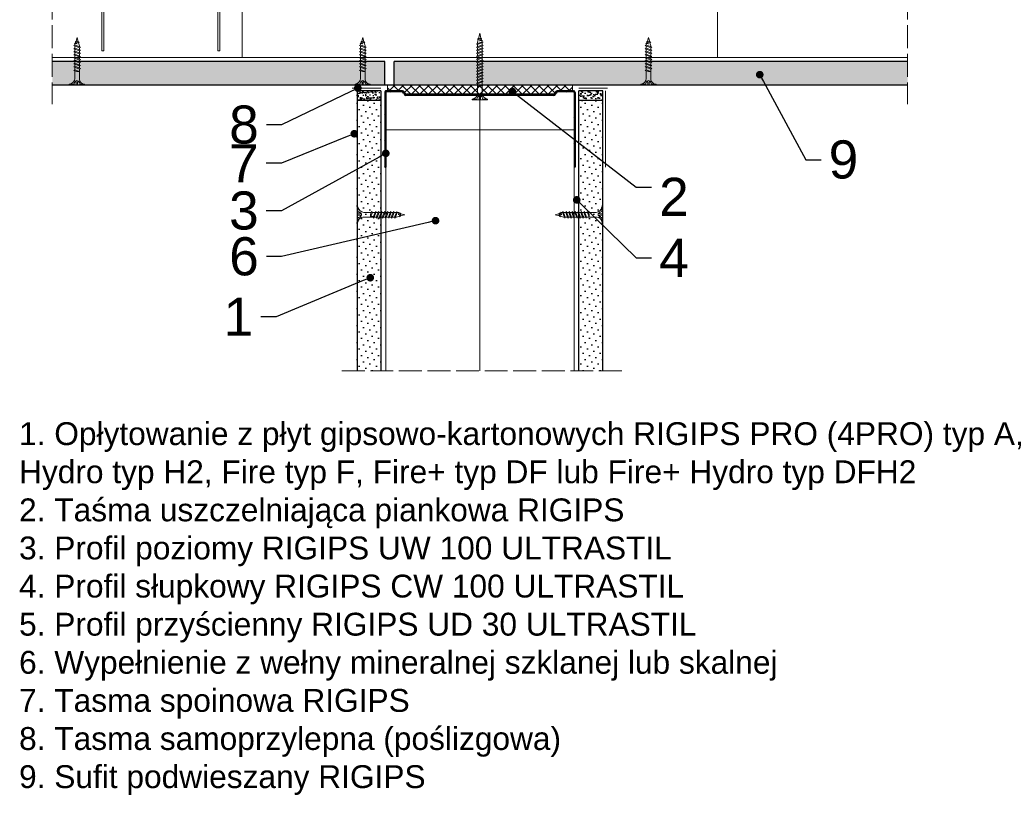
# Model space of a CAD drawing. Header units: millimetres. Extents: x -286 to 2487, y 401 to 2796.
# Tile 11 of 12: x 1946 to 2463, y 1987 to 2394. Entities that reach past the tile are written whole.
import ezdxf
from ezdxf import colors
from ezdxf.entities.mleader import LeaderData, LeaderLine
from ezdxf.math import Vec2, Vec3

# ---------------------------------------------------------------- set-up
doc = ezdxf.new("R2010")
doc.units = ezdxf.units.MM
doc.linetypes.add('ACAD_ISO02W100', pattern=[15, 12, -3])
for name, color, linetype, lineweight in [('_ISOVER WELNA', 7, 'BATTING', 9), ('_RIGIPS AKCESORIA', 7, 'Continuous', 18), ('_RIGIPS G-K', 7, 'Continuous', 25), ('_RIGIPS PROFIL', 7, 'Continuous', 18), ('KRESKOWANIE', 7, 'Continuous', 9), ('PRZERYWANA', 7, 'ACAD_ISO02W100', 9)]:
    doc.layers.add(name, color=color, linetype=linetype, lineweight=lineweight)
doc.styles.get("Standard").update_dxf_attribs({"font": 'arial.ttf'})
doc.linetypes.add('BATTING', pattern='A,0.00254,-2.54,[134,ltypeshp.shx,S=2.54,R=0,X=-2.54,Y=0],-5.08,[134,ltypeshp.shx,S=2.54,R=180,X=2.54,Y=0],-2.54', length=10.16254)

# ---------------------------------------------------------------- blocks, each defined once
blk = doc.blocks.new('UW 100 ULTRASTIL')
h = blk.add_hatch()
h.set_pattern_fill('ANSI31', color=256, scale=0.5, style=0)
h.paths.add_polyline_path([(166.82, 2.35), (89.14, 2.35, 0.286951), (88.24, 1.79), (87.91, 1.11, -0.286951), (87.01, 0.55), (78.78, 0.55, -0.414214), (78.53, 0.8), (78.53, 40), (77.98, 40), (77.98, 0.8, 0.414214), (78.78, 0), (87.35, 0, 0.286951), (88.25, 0.56), (88.58, 1.24, -0.286951), (89.48, 1.8), (166.48, 1.8, -0.286951), (167.38, 1.24), (167.71, 0.56, 0.286951), (168.61, 0), (177.18, 0, 0.414214), (177.98, 0.8), (177.98, 40), (177.43, 40), (177.43, 0.8, -0.414214), (177.18, 0.55), (168.95, 0.55, -0.286951), (168.05, 1.11), (167.72, 1.79, 0.286951)])
for p, q in [((77.98, 0.8), (77.98, 40)), ((77.98, 40), (78.53, 40)), ((78.53, 0.8), (78.53, 40)), ((177.43, 0.8), (177.43, 40)), ((177.98, 40), (177.43, 40)), ((177.98, 0.8), (177.98, 40)), ((78.78, 0.55), (87.01, 0.55)), ((78.78, 0), (87.35, 0)), ((87.91, 1.11), (88.24, 1.79)), ((88.25, 0.56), (88.58, 1.24)), ((89.14, 2.35), (166.82, 2.35)), ((89.48, 1.8), (166.48, 1.8)), ((167.71, 0.56), (167.38, 1.24)), ((168.05, 1.11), (167.72, 1.79)), ((168.61, 0), (177.18, 0)), ((168.95, 0.55), (177.18, 0.55))]:
    blk.add_line(p, q)
for centre, radius, start, end in [((78.78, 0.8), 0.8, 180, 270), ((78.78, 0.8), 0.25, 180, 270), ((87.01, 1.55), 1, 270, 334.0435), ((87.35, 1), 1, 270, 334.0435), ((89.14, 1.35), 1, 90, 154.0435), ((89.48, 0.8), 1, 90, 154.0435), ((166.48, 0.8), 1, 25.9565, 90), ((166.82, 1.35), 1, 25.9565, 90), ((168.61, 1), 1, 205.9565, 270), ((168.95, 1.55), 1, 205.9565, 270), ((177.18, 0.8), 0.8, 270, 0), ((177.18, 0.8), 0.25, 270, 0)]:
    blk.add_arc(centre, radius, start, end)
blk = doc.blocks.new('TN 25')
at = {"layer": '_RIGIPS AKCESORIA'}
for p, q in [((0, -0.84), (0, 7.16)), ((0, 7.16), (0.46, 7.16)), ((0.46, 7.16), (0.46, 4.78)), ((0.46, 4.78), (0, 4.78)), ((0, 3.5), (1.77, 3.5)), ((0, 2.83), (1.77, 2.83)), ((0.46, 1.64), (0, 1.64)), ((0.46, -0.84), (0.46, 1.64)), ((1.77, 3.5), (1.77, 4.2)), ((1.77, 2.83), (1.77, 2.18)), ((3.02, 4.46), (8.47, 4.46)), ((7.49, 2.01), (3.55, 2.01)), ((7.12, 4.46), (7.12, 3.18)), ((8.03, 2.01), (7.12, 4.46)), ((7.12, 3.18), (7.65, 1.53)), ((7.65, 1.53), (8.03, 2.01)), ((9.41, 2.01), (8.03, 2.01)), ((8.47, 4.46), (8.79, 5)), ((9.61, 1.51), (8.47, 4.46)), ((8.79, 5), (9.93, 2.01)), ((9, 4.46), (10.1, 4.46)), ((9.93, 2.01), (9.61, 1.51)), ((11.04, 2.01), (9.93, 2.01)), ((10.1, 4.46), (10.41, 5)), ((11.23, 1.51), (10.1, 4.46)), ((10.41, 5), (11.56, 2.01)), ((10.62, 4.46), (11.67, 4.46)), ((11.56, 2.01), (11.23, 1.51)), ((12.61, 2.01), (11.56, 2.01)), ((11.67, 4.46), (11.99, 5)), ((12.81, 1.51), (11.67, 4.46)), ((11.99, 5), (13.14, 2.01)), ((12.2, 4.46), (13.21, 4.46)), ((13.14, 2.01), (12.81, 1.51)), ((14.15, 2.01), (13.14, 2.01)), ((13.21, 4.46), (13.52, 5)), ((14.34, 1.51), (13.21, 4.46)), ((13.52, 5), (14.67, 2.01)), ((13.73, 4.46), (14.8, 4.46)), ((14.67, 2.01), (14.34, 1.51)), ((15.74, 2.01), (14.67, 2.01)), ((14.8, 4.46), (15.12, 5)), ((15.94, 1.51), (14.8, 4.46)), ((15.12, 5), (16.26, 2.01)), ((15.33, 4.46), (16.42, 4.46)), ((16.26, 2.01), (15.94, 1.51)), ((17.36, 2.01), (16.26, 2.01)), ((16.42, 4.46), (16.73, 5)), ((17.55, 1.51), (16.42, 4.46)), ((16.73, 5), (17.88, 2.01)), ((16.94, 4.46), (17.99, 4.46)), ((17.88, 2.01), (17.55, 1.51)), ((18.93, 2.01), (17.88, 2.01)), ((17.99, 4.46), (18.31, 5)), ((19.13, 1.51), (17.99, 4.46)), ((18.31, 5), (19.45, 2.01)), ((18.52, 4.46), (19.68, 4.46)), ((19.45, 2.01), (19.13, 1.51)), ((19.45, 2.01), (20.62, 2.01)), ((19.68, 4.46), (20, 5)), ((20.82, 1.51), (19.68, 4.46)), ((20, 5), (21.14, 2.01)), ((20.21, 4.46), (20.7, 4.46)), ((20.7, 4.46), (22.28, 3.98)), ((21.14, 2.01), (20.82, 1.51)), ((21.14, 2.01), (21.81, 2.12)), ((21.85, 1.83), (21.67, 3.28)), ((21.67, 3.28), (22.14, 2.4)), ((22.14, 2.4), (21.85, 1.83)), ((22.7, 2.36), (22.14, 2.4)), ((22.28, 3.98), (22.56, 4.37)), ((22.7, 2.36), (22.28, 3.98)), ((22.56, 4.37), (23.03, 2.71)), ((23.03, 2.71), (22.7, 2.36)), ((22.71, 3.85), (25, 3.24)), ((25, 3.24), (23.03, 2.71)), ((0, -0.84), (0.46, -0.84))]:
    blk.add_line(p, q, dxfattribs=at)
for centre, major_axis, ratio, start_param, end_param in [((3.09, 7.67), (0.17, 3.2), 0.826134, 1.773653, 3.180586), ((-0.04, 0.9), (0, 3.93), 0.848176, -0.720942, -0.151112), ((3.37, -1.57), (0.28, 3.57), 0.832181, 0.035984, 1.430787), ((-2.73, 15.91), (0, 14.76), 0.848176, 3.399396, 3.475072), ((0.59, 4.62), (0, 2.81), 0.848176, 3.475072, 3.862535), ((1.66, 3.18), (0, 0.895), 0.848176, -1.552777, -0.720942), ((1.66, 3.18), (0, 0.895), 0.848176, 3.862535, 4.730408)]:
    blk.add_ellipse(centre, major_axis=major_axis, ratio=ratio, start_param=start_param, end_param=end_param, dxfattribs=at)
blk = doc.blocks.new('Lacznik krzyzowy (widok1)')
at = {"layer": '_RIGIPS AKCESORIA', "extrusion": (0, 0, -1)}
for p, q in [((0, 36.5), (0, 89.5)), ((1, 88.5), (1, 36.5)), ((2, 91.5), (60, 91.5)), ((2.08, 90.11), (3, 90.5)), ((3.61, 86.42), (2.08, 90.11)), ((3, 90.5), (4.53, 86.8)), ((14, 89.5, 30), (14, 90.5, 30)), ((48, 89.5, 30), (14, 89.5, 30)), ((48, 90.5, 30), (48, 89.5, 30)), ((57.47, 86.8), (59, 90.5)), ((59.92, 90.11), (58.39, 86.42)), ((59, 90.5), (59.92, 90.11)), ((61, 36.5), (61, 88.5)), ((62, 89.5), (62, 36.5)), ((4.53, 86.8), (3.61, 86.42)), ((58.39, 86.42), (57.47, 86.8)), ((1, 36.5), (0, 36.5)), ((62, 36.5), (61, 36.5))]:
    blk.add_line(p, q, dxfattribs=at)
at = {"layer": '_RIGIPS AKCESORIA'}
blk.add_line((59, 90.5), (3, 90.5), dxfattribs=at)
at = {"layer": '_RIGIPS AKCESORIA', "extrusion": (0, 0, -1)}
for centre, start, end in [((-2, 89.5), 0, 90), ((-3, 88.5), 0, 90), ((-3, 88.5), 0, 90), ((-59, 88.5), 90, 180), ((-59, 88.5), 90, 180), ((-60, 89.5), 90, 180)]:
    blk.add_arc(centre, 2, start, end, dxfattribs=at)
blk = doc.blocks.new('TN 35')
at = {"layer": '_RIGIPS AKCESORIA'}
for p, q in [((0, -0.84), (0, 7.16)), ((0, 7.16), (0.46, 7.16)), ((0.46, 7.16), (0.46, 4.78)), ((0.46, 4.78), (0, 4.78)), ((0, 3.5), (1.77, 3.5)), ((0, 2.83), (1.77, 2.83)), ((0.46, 1.64), (0, 1.64)), ((0.46, -0.84), (0.46, 1.64)), ((1.77, 3.5), (1.77, 4.2)), ((1.77, 2.83), (1.77, 2.18)), ((3.02, 4.46), (8.47, 4.46)), ((7.49, 2.01), (3.55, 2.01)), ((7.12, 4.46), (7.12, 3.18)), ((8.03, 2.01), (7.12, 4.46)), ((7.12, 3.18), (7.65, 1.53)), ((7.65, 1.53), (8.03, 2.01)), ((9.41, 2.01), (8.03, 2.01)), ((8.47, 4.46), (8.79, 5)), ((9.61, 1.51), (8.47, 4.46)), ((8.79, 5), (9.93, 2.01)), ((9, 4.46), (10.1, 4.46)), ((9.93, 2.01), (9.61, 1.51)), ((11.04, 2.01), (9.93, 2.01)), ((10.1, 4.46), (10.41, 5)), ((11.23, 1.51), (10.1, 4.46)), ((10.41, 5), (11.56, 2.01)), ((10.62, 4.46), (11.67, 4.46)), ((11.56, 2.01), (11.23, 1.51)), ((12.61, 2.01), (11.56, 2.01)), ((11.67, 4.46), (11.99, 5)), ((12.81, 1.51), (11.67, 4.46)), ((11.99, 5), (13.14, 2.01)), ((12.2, 4.46), (13.21, 4.46)), ((13.14, 2.01), (12.81, 1.51)), ((14.15, 2.01), (13.14, 2.01)), ((13.21, 4.46), (13.52, 5)), ((14.34, 1.51), (13.21, 4.46)), ((13.52, 5), (14.67, 2.01)), ((13.73, 4.46), (14.8, 4.46)), ((14.67, 2.01), (14.34, 1.51)), ((15.74, 2.01), (14.67, 2.01)), ((14.8, 4.46), (15.12, 5)), ((15.94, 1.51), (14.8, 4.46)), ((15.12, 5), (16.26, 2.01)), ((15.33, 4.46), (16.42, 4.46)), ((16.26, 2.01), (15.94, 1.51)), ((17.36, 2.01), (16.26, 2.01)), ((16.42, 4.46), (16.73, 5)), ((17.55, 1.51), (16.42, 4.46)), ((16.73, 5), (17.88, 2.01)), ((16.94, 4.46), (17.99, 4.46)), ((17.88, 2.01), (17.55, 1.51)), ((18.93, 2.01), (17.84, 2.01)), ((17.99, 4.46), (18.31, 5)), ((19.13, 1.51), (17.99, 4.46)), ((18.31, 5), (19.45, 2.01)), ((18.52, 4.46), (19.57, 4.46)), ((19.45, 2.01), (19.13, 1.51)), ((20.51, 2.01), (19.41, 2.01)), ((19.57, 4.46), (19.88, 5)), ((20.7, 1.51), (19.57, 4.46)), ((19.88, 5), (21.03, 2.01)), ((20.09, 4.46), (21.14, 4.46)), ((21.03, 2.01), (20.7, 1.51)), ((22.08, 2.01), (20.99, 2.01)), ((21.14, 4.46), (21.46, 5)), ((22.28, 1.51), (21.14, 4.46)), ((21.46, 5), (22.6, 2.01)), ((21.67, 4.46), (22.72, 4.46)), ((22.6, 2.01), (22.28, 1.51)), ((23.66, 2.01), (22.56, 2.01)), ((22.72, 4.46), (23.03, 5)), ((23.85, 1.51), (22.72, 4.46)), ((23.03, 5), (24.18, 2.01)), ((23.24, 4.46), (24.29, 4.46)), ((24.18, 2.01), (23.85, 1.51)), ((25.23, 2.01), (24.14, 2.01)), ((24.29, 4.46), (24.61, 5)), ((25.43, 1.51), (24.29, 4.46)), ((24.61, 5), (25.75, 2.01)), ((24.81, 4.46), (25.87, 4.46)), ((25.75, 2.01), (25.43, 1.51)), ((26.81, 2.01), (25.71, 2.01)), ((25.87, 4.46), (26.18, 5)), ((27, 1.51), (25.87, 4.46)), ((26.18, 5), (27.33, 2.01)), ((26.39, 4.46), (27.44, 4.46)), ((27.33, 2.01), (27, 1.51)), ((28.38, 2.01), (27.33, 2.01)), ((27.44, 4.46), (27.76, 5)), ((28.58, 1.51), (27.44, 4.46)), ((27.76, 5), (28.9, 2.01)), ((27.96, 4.46), (29.13, 4.46)), ((28.9, 2.01), (28.58, 1.51)), ((28.9, 2.01), (30.07, 2.01)), ((29.13, 4.46), (29.45, 5)), ((30.27, 1.51), (29.13, 4.46)), ((29.45, 5), (30.59, 2.01)), ((29.65, 4.46), (30.15, 4.46)), ((30.15, 4.46), (31.73, 3.98)), ((30.59, 2.01), (30.27, 1.51)), ((30.59, 2.01), (31.26, 2.12)), ((31.3, 1.83), (31.12, 3.28)), ((31.12, 3.28), (31.59, 2.4)), ((31.59, 2.4), (31.3, 1.83)), ((32.15, 2.36), (31.59, 2.4)), ((31.73, 3.98), (32.01, 4.37)), ((32.15, 2.36), (31.73, 3.98)), ((32.01, 4.37), (32.48, 2.71)), ((32.48, 2.71), (32.15, 2.36)), ((32.16, 3.85), (35, 3.24)), ((35, 3.24), (32.48, 2.71)), ((0, -0.84), (0.46, -0.84))]:
    blk.add_line(p, q, dxfattribs=at)
for centre, major_axis, ratio, start_param, end_param in [((3.09, 7.67), (0.17, 3.2), 0.826134, 1.773653, 3.180586), ((-0.04, 0.9), (0, 3.93), 0.848176, -0.720942, -0.151112), ((3.37, -1.57), (0.28, 3.57), 0.832181, 0.035984, 1.430787), ((-2.73, 15.91), (0, 14.76), 0.848176, 3.399396, 3.475072), ((0.59, 4.62), (0, 2.81), 0.848176, 3.475072, 3.862535), ((1.66, 3.18), (0, 0.895), 0.848176, -1.552777, -0.720942), ((1.66, 3.18), (0, 0.895), 0.848176, 3.862535, 4.730408)]:
    blk.add_ellipse(centre, major_axis=major_axis, ratio=ratio, start_param=start_param, end_param=end_param, dxfattribs=at)
blk = doc.blocks.new('_Dot')
at = {"color": 0, "linetype": 'ByBlock', "lineweight": -2}
blk.add_line((-0.5, 0), (-1, 0), dxfattribs=at)
at = {"color": 0, "linetype": 'ByBlock', "const_width": 0.5}
blk.add_lwpolyline([(-0.25, 0, 1), (0.25, 0, 1)], format="xyb", close=True, dxfattribs=at)

msp = doc.modelspace()

# ---------------------------------------------------------------- hatches: boundary and pattern name
at = {"layer": '_RIGIPS G-K'}
h = msp.add_hatch(dxfattribs=at)
h.set_pattern_fill('AR-SAND', color=256, scale=0.05, angle=180, style=0)
h.set_pattern_definition([(217.5, (3786.0717, 3791.1408), (0.0800016, -2.4470662), [0, -1.9304, 0, -2.159, 0, -2.06375]), (187.5, (3786.0717, 3791.141), (-2.2476164, -3.5841255), [0, -1.0414, 0, -1.7399, 0, -0.66675]), (147.5, (3787.6338, 3791.1408), (-3.9549619, -0.007186), [0, -0.635, 0, -2.286, 0, -2.9845]), (137.5, (3787.6338, 3791.141), (-3.817782, -1.1146466), [0, -0.3175, 0, -1.4986, 0, -1.7145])])
h.paths.add_polyline_path([(2123.3, 2352.01), (2135.8, 2352.01), (2135.8, 2357.01), (2123.3, 2357.01)])
h = msp.add_hatch(dxfattribs=at)
h.set_pattern_fill('AR-SAND', color=256, scale=0.05, angle=180, style=0)
h.set_pattern_definition([(217.5, (3839.0717, 3791.1408), (0.0800016, -2.4470662), [0, -1.9304, 0, -2.159, 0, -2.06375]), (187.5, (3839.0717, 3791.141), (-2.2476164, -3.5841255), [0, -1.0414, 0, -1.7399, 0, -0.66675]), (147.5, (3840.6338, 3791.1408), (-3.9549619, -0.007186), [0, -0.635, 0, -2.286, 0, -2.9845]), (137.5, (3840.6338, 3791.141), (-3.817782, -1.1146466), [0, -0.3175, 0, -1.4986, 0, -1.7145])])
h.paths.add_polyline_path([(2239.8, 2352.01), (2252.3, 2352.01), (2252.3, 2357.01), (2239.8, 2357.01)])
h = msp.add_hatch(dxfattribs=at)
h.set_pattern_fill('DOTS', color=256, scale=2, angle=225, style=0)
h.set_pattern_definition([(225, (-742.478, 1042.8834), (1.122532, -3.367596), [0, -3.175])])
h.paths.add_polyline_path([(2123.3, 2210.01), (2135.8, 2210.01), (2135.8, 2352.01), (2123.3, 2352.01)])
h = msp.add_hatch(dxfattribs=at)
h.set_pattern_fill('DOTS', color=256, scale=2, angle=225, style=0)
h.set_pattern_definition([(225, (-739.478, 1042.8834), (1.122532, -3.367596), [0, -3.175])])
h.paths.add_polyline_path([(2239.8, 2210.01), (2252.3, 2210.01), (2252.3, 2352.01), (2239.8, 2352.01)])
at = {"layer": 'KRESKOWANIE'}
h = msp.add_hatch(dxfattribs=at)
h.set_pattern_fill('DOTS', color=256, scale=2, angle=225, style=0)
h.set_pattern_definition([(225, (1644.15, 618.0924), (1.122532, -3.367596), [0, -3.175])])
h.paths.add_polyline_path([(2137.8, 2360.01), (2137.8, 2372.51), (1963.3, 2372.51), (1963.3, 2360.01)])
h.paths.add_polyline_path([(2142.8, 2372.51), (2142.8, 2360.01), (2412.3, 2360.01), (2412.3, 2372.51)])
h = msp.add_hatch(dxfattribs=at)
h.set_pattern_fill('ANSI37', color=256, angle=270, style=0)
h.set_pattern_definition([(315, (4138.5717, 3794.141), (2.245064, 2.245064), []), (45, (4138.5717, 3794.141), (-2.245064, 2.245064), [])])
h.paths.add_polyline_path([(2148.07, 2356.45), (2148.4, 2355.77, 0.286951), (2149.3, 2355.21), (2226.3, 2355.21, 0.286951), (2227.19, 2355.77), (2227.52, 2356.45, -0.286951), (2228.42, 2357.01), (2236.4, 2357.01), (2236.4, 2360.01), (2139.2, 2360.01), (2139.2, 2357.01), (2147.17, 2357.01, -0.286951)])

# ---------------------------------------------------------------- linework, layer by layer
at = {"layer": '_ISOVER WELNA', "linetype": 'Continuous'}
for p, q in [((2063.05, 2736.46), (2063.05, 2374.51)), ((2312.55, 2736.46), (2312.55, 2374.51))]:
    msp.add_line(p, q, dxfattribs=at)
at = {"layer": '_ISOVER WELNA', "ltscale": 4.8}
msp.add_line((2187.8, 2210.01), (2187.8, 2354.66), dxfattribs=at)
at = {"layer": '_RIGIPS AKCESORIA'}
for p, q in [((2135.8, 2358.51), (2120.8, 2358.51)), ((2123.3, 2357.01), (2123.3, 2317.01)), ((2239.8, 2358.51), (2254.8, 2358.51)), ((2253.8, 2357.01), (2253.8, 2317.01))]:
    msp.add_line(p, q, dxfattribs=at)
at = {"layer": '_RIGIPS G-K'}
for p, q in [((2137.8, 2372.51), (1963.3, 2372.51)), ((2137.8, 2360.01), (2137.8, 2372.51)), ((2412.3, 2372.51), (2142.8, 2372.51)), ((2142.8, 2360.01), (2142.8, 2372.51)), ((2412.3, 2360.01), (1963.3, 2360.01)), ((2123.3, 2357.01), (2123.3, 2210.01)), ((2135.8, 2357.01), (2123.3, 2357.01)), ((2135.8, 2357.01), (2135.8, 2210.01)), ((2239.8, 2210.01), (2239.8, 2357.01)), ((2252.3, 2357.01), (2239.8, 2357.01)), ((2252.3, 2210.01), (2252.3, 2357.01)), ((2135.8, 2352.01), (2123.3, 2352.01)), ((2252.3, 2352.01), (2239.8, 2352.01))]:
    msp.add_line(p, q, dxfattribs=at)
at = {"layer": '_RIGIPS PROFIL'}
msp.add_line((1963.3, 2374.51), (2412.3, 2374.51), dxfattribs=at)
at = {"layer": '_RIGIPS PROFIL', "lineweight": 9}
for p, q in [((2138.4, 2336.61), (2237.2, 2336.61)), ((2138.4, 2210.01), (2138.4, 2336.61)), ((2237.2, 2210.01), (2237.2, 2336.61))]:
    msp.add_line(p, q, dxfattribs=at)
at = {"layer": '_RIGIPS PROFIL', "linetype": 'ByBlock', "lineweight": -2}
msp.add_line((2269.89, 2306.4), (2277.89, 2306.4), dxfattribs=at)
msp.add_lwpolyline([(2207.99, 2354.27), (2269.89, 2306.4)], dxfattribs=at)
at = {"layer": 'KRESKOWANIE'}
for p, q in [((2139.2, 2357.01), (2139.2, 2360.01)), ((2236.4, 2357.01), (2236.4, 2360.01))]:
    msp.add_line(p, q, dxfattribs=at)
at = {"layer": 'PRZERYWANA'}
for p, q in [((1963.3, 2796.46), (1963.3, 2350.01)), ((2412.3, 2796.46), (2412.3, 2350.01)), ((2262.3, 2210.01), (2113.3, 2210.01))]:
    msp.add_line(p, q, dxfattribs=at)

# ---------------------------------------------------------------- block references
msp.add_blockref('Lacznik krzyzowy (widok1)', (1989.3, 2341.55))
for name, p, rotation in [('TN 35', (2190.93, 2352.24), 90), ('UW 100 ULTRASTIL', (2315.78, 2357.01), 180)]:
    msp.add_blockref(name, p, dxfattribs=dict(rotation=rotation))
at = {"layer": '_RIGIPS AKCESORIA', "xscale": -1}
for p, rotation in [((1973.08, 2360.01), 270), ((2123.08, 2360.01), 270), ((2273.08, 2360.01), 270), ((2123.3, 2295.26), 180)]:
    msp.add_blockref('TN 25', p, dxfattribs=dict(at, rotation=rotation))
at = {"layer": '_RIGIPS AKCESORIA', "rotation": 180}
msp.add_blockref('TN 25', (2252.3, 2295.26), dxfattribs=at)
at = {"layer": '_RIGIPS PROFIL', "lineweight": -2, "xscale": 4, "yscale": 4, "zscale": 4, "rotation": 142.2859174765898}
msp.add_blockref('_Dot', (2204.82, 2356.71), dxfattribs=at)

# ---------------------------------------------------------------- texts
at = {"insert": (1945.88, 2183.1), "char_height": 12, "width": 532.6177, "attachment_point": 1}
msp.add_mtext('1. Opłytowanie z płyt gipsowo-kartonowych RIGIPS PRO (4PRO) typ A, Hydro typ H2, Fire typ F, Fire+ typ DF lub Fire+ Hydro typ DFH2\\P2. Taśma uszczelniająca piankowa RIGIPS\\P3. Profil poziomy RIGIPS UW 100 ULTRASTIL\\P4. Profil słupkowy RIGIPS CW 100 ULTRASTIL\\P5. Profil przyścienny RIGIPS UD 30 ULTRASTIL\\P6. Wypełnienie z wełny mineralnej szklanej lub skalnej\\P7. Tasma spoinowa RIGIPS\\P8. Tasma samoprzylepna (poślizgowa)\\P9. Sufit podwieszany RIGIPS', dxfattribs=at)
at = {"layer": '_RIGIPS PROFIL', "insert": (2281.89, 2311.4), "char_height": 20, "attachment_point": 1}
msp.add_mtext('2', dxfattribs=at)

# ---------------------------------------------------------------- leaders
at = {"layer": '_RIGIPS PROFIL'}
ml = msp.add_multileader_mtext('Standard', dxfattribs=at)
ml.set_content('9', color=256)
ml.set_leader_properties()
ml.set_arrow_properties(name='DOT')
ml.build(insert=Vec2(0, 0))
ctx = ml.context
ctx.base_point, ctx.char_height, ctx.landing_gap_size, ctx.plane_origin = Vec3(2366.85, 2320.86), 20, 4, Vec3(2334.7, 2365.51)
notes = []
notes.append((ctx, [(0, (1, 1, 0), (2358.85, 2320.86), (1, 0), 8, [(0, [(2334.7, 2365.51)], 0, [])])]))
ctx.mtext.insert, ctx.mtext.flow_direction = Vec3(2370.85, 2331.03), 5
ml = msp.add_multileader_mtext('Standard', dxfattribs=at)
ml.set_content('8', color=256)
ml.set_leader_properties()
ml.set_arrow_properties(name='DOT')
ml.build(insert=Vec2(0, 0))
ctx = ml.context
ctx.base_point, ctx.char_height, ctx.landing_gap_size, ctx.plane_origin = Vec3(2054.52, 2339.17), 20, 4, Vec3(2123.71, 2358.47)
ctx.text_align_type = 2
notes.append((ctx, [(0, (1, 1, 0), (2083.7, 2339.17), (-1, 0), 8, [(0, [(2123.71, 2358.47)], 0, [])])]))
ctx.mtext.insert, ctx.mtext.alignment, ctx.mtext.flow_direction = Vec3(2071.7, 2349.34), 3, 5
ml = msp.add_multileader_mtext('Standard', dxfattribs=at)
ml.set_content('7', color=256)
ml.set_leader_properties()
ml.set_arrow_properties(name='DOT')
ml.build(insert=Vec2(0, 0))
ctx = ml.context
ctx.base_point, ctx.char_height, ctx.landing_gap_size, ctx.plane_origin = Vec3(2054.64, 2319.01), 20, 4, Vec3(2121.85, 2334.52)
ctx.text_align_type = 2
notes.append((ctx, [(0, (1, 1, 0), (2083.59, 2319.01), (-1, 0), 8, [(0, [(2121.85, 2334.52)], 0, [])])]))
ctx.mtext.insert, ctx.mtext.alignment, ctx.mtext.flow_direction = Vec3(2071.59, 2329.01), 3, 5
ml = msp.add_multileader_mtext('Standard', dxfattribs=at)
ml.set_content('3', color=256)
ml.set_leader_properties()
ml.set_arrow_properties(name='DOT')
ml.build(insert=Vec2(0, 0))
ctx = ml.context
ctx.base_point, ctx.char_height, ctx.landing_gap_size, ctx.plane_origin = Vec3(2054.56, 2294.06), 20, 4, Vec3(2121.78, 2319.27)
ctx.text_align_type = 2
notes.append((ctx, [(0, (1, 1, 0), (2083.66, 2294.06), (-1, 0), 8, [(0, [(2138.4, 2324.22)], 0, [])])]))
ctx.mtext.insert, ctx.mtext.alignment, ctx.mtext.flow_direction = Vec3(2071.66, 2304.24), 3, 5
ml = msp.add_multileader_mtext('Standard', dxfattribs=at)
ml.set_content('4', color=256)
ml.set_leader_properties()
ml.set_arrow_properties(name='DOT')
ml.build(insert=Vec2(0, 0))
ctx = ml.context
ctx.base_point, ctx.char_height, ctx.landing_gap_size, ctx.plane_origin = Vec3(2277.89, 2269.38), 20, 4, Vec3(2238.62, 2299.81)
notes.append((ctx, [(0, (1, 1, 0), (2269.89, 2269.38), (1, 0), 8, [(0, [(2238.62, 2299.81)], 0, [])])]))
ctx.mtext.insert, ctx.mtext.flow_direction = Vec3(2281.89, 2279.38), 5
ml = msp.add_multileader_mtext('Standard', dxfattribs=at)
ml.set_content('6', color=256)
ml.set_leader_properties()
ml.set_arrow_properties(name='DOT')
ml.build(insert=Vec2(0, 0))
ctx = ml.context
ctx.base_point, ctx.char_height, ctx.landing_gap_size, ctx.plane_origin = Vec3(2054.51, 2270.02), 20, 4, Vec3(2164.5, 2288.88)
ctx.text_align_type = 2
notes.append((ctx, [(0, (1, 1, 0), (2083.72, 2270.02), (-1, 0), 8, [(0, [(2164.5, 2288.88)], 0, [])])]))
ctx.mtext.insert, ctx.mtext.alignment, ctx.mtext.flow_direction = Vec3(2071.72, 2280.19), 3, 5
ml = msp.add_multileader_mtext('Standard', dxfattribs=at)
ml.set_content('1', color=256)
ml.set_leader_properties()
ml.set_arrow_properties(name='DOT')
ml.build(insert=Vec2(0, 0))
ctx = ml.context
ctx.base_point, ctx.char_height, ctx.landing_gap_size, ctx.plane_origin = Vec3(2057.43, 2238.44), 20, 4, Vec3(2130.25, 2258.94)
ctx.text_align_type = 2
notes.append((ctx, [(0, (1, 1, 0), (2080.8, 2238.44), (-1, 0), 8, [(0, [(2130.25, 2258.94)], 0, [])])]))
ctx.mtext.insert, ctx.mtext.alignment, ctx.mtext.flow_direction = Vec3(2068.8, 2248.44), 3, 5
for ctx, leaders in notes:
    for number, flags, end, landing, length, lines in leaders:
        leader = LeaderData()
        leader.index, (leader.has_last_leader_line, leader.has_dogleg_vector, leader.attachment_direction) = number, flags
        leader.last_leader_point, leader.dogleg_vector, leader.dogleg_length = Vec3(end), Vec3(landing), length
        for number, points, colour, breaks in lines:
            line = LeaderLine()
            line.index, line.vertices, line.color, line.breaks = number, Vec3.list(points), colors.encode_raw_color(colour), breaks
            leader.lines.append(line)
        ctx.leaders.append(leader)

doc.saveas('drawing.dxf')
